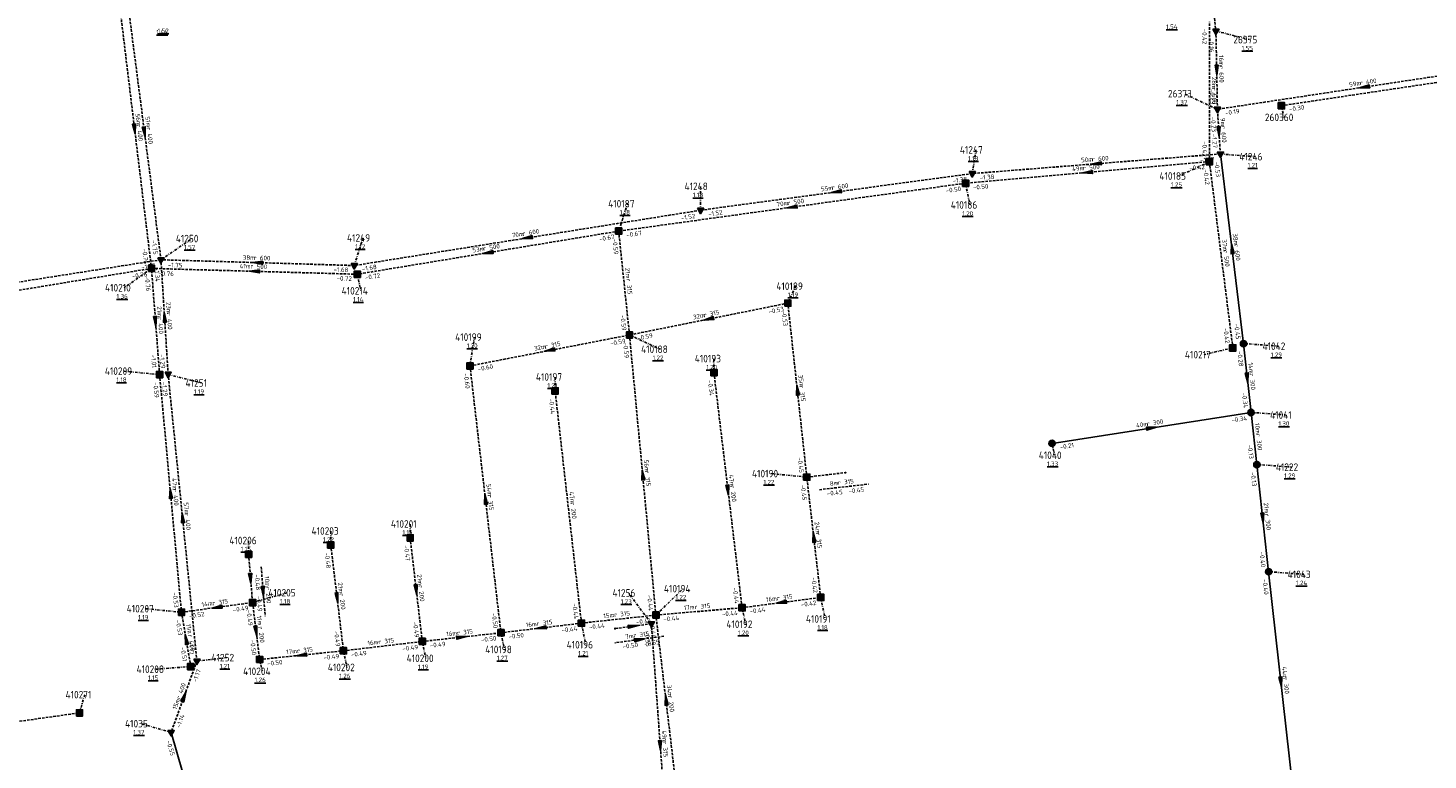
# Model space of a CAD drawing. Extents: x 188323 to 208361, y 565368 to 574910.
# Tile 168 of 256: x 202520 to 202799, y 569338 to 569483. Entities that reach past the tile are written whole.
import ezdxf

# ---------------------------------------------------------------- set-up
doc = ezdxf.new("R2010")
doc.units = 0
doc.linetypes.add('DASHDOT', pattern=[1, 0.5, -0.25, 0, -0.25])
doc.linetypes.add('DASHED', pattern=[0.75, 0.5, -0.25])
doc.layers.get('0').update_dxf_attribs({"linetype": 'CONTINUOUS'})
for name, color, linetype in [('RIO-AFM', 7, 'CONTINUOUS'), ('RIO-BOK', 7, 'CONTINUOUS'), ('RIO-DET', 7, 'CONTINUOUS'), ('RIO-KNP', 7, 'CONTINUOUS'), ('RIO-KNR', 7, 'CONTINUOUS'), ('RIO-LAG_0B', 7, 'CONTINUOUS'), ('RIO-LAG_1B', 7, 'DASHED'), ('RIO-LAG_2B', 7, 'DASHED'), ('RIO-LEN', 7, 'CONTINUOUS'), ('RIO-MVD', 1, 'CONTINUOUS'), ('RIO-VRB', 6, 'DASHDOT'), ('RIO-VRH', 7, 'CONTINUOUS')]:
    doc.layers.add(name, color=color, linetype=linetype)
doc.styles.add('RIO-TXT', font='isocp.shx')

# ---------------------------------------------------------------- blocks, each defined once
blk = doc.blocks.new('L_VHR')
blk.add_lwpolyline([(-0.5, 0), (0.5, 0), (-0.5, 0.15), (-0.5, -0.15), (0.5, 0)])
blk = doc.blocks.new('K_IPR')
blk.add_lwpolyline([(-0.5, -0.5), (0.5, -0.5), (0.5, 0.5), (-0.5, 0.5)], close=True)
blk.add_solid([(-0.5, 0.5), (0.5, 0.5), (-0.5, -0.5), (0.5, -0.5)])
at = {"style": 'RIO-TXT', "flags": 1}
blk.add_attdef('KNOOPNAAM', (2, 2), '', height=1, dxfattribs=at)
blk = doc.blocks.new('K_IPD')
blk.add_lwpolyline([(-0.496027, 0.307994), (0.503973, 0.307994), (0.003973, -0.558031)], close=True)
blk.add_solid([(-0.496027, 0.307994), (0.503973, 0.307994), (0.003973, -0.558031)])
at = {"style": 'RIO-TXT', "flags": 1}
blk.add_attdef('KNOOPNAAM', (2, 2), '', height=1, dxfattribs=at)
blk = doc.blocks.new('K_FIC')
blk.add_circle((0, 0), 0.0625)
at = {"style": 'RIO-TXT', "flags": 1}
blk.add_attdef('KNOOPNAAM', (2, 2), '', height=1, dxfattribs=at)
blk = doc.blocks.new('K_IPG')
blk.add_circle((0, 0), 0.5)
for points in [[(0, 0), (-0.5, 0), (-0.433013, 0.25)], [(0, 0), (-0.433013, -0.25), (-0.5, 0)], [(0, 0), (-0.433013, 0.25), (-0.25, 0.433013)], [(0, 0), (-0.25, -0.433013), (-0.433013, -0.25)], [(0, 0), (-0.25, 0.433013), (0, 0.5)], [(0, 0), (0, -0.5), (-0.25, -0.433013)], [(0, 0), (0, 0.5), (0.25, 0.433013)], [(0, 0), (0.25, 0.433013), (0.433013, 0.25)], [(0, 0), (0.433013, 0.25), (0.5, 0)], [(0, 0), (0.5, 0), (0.433013, -0.25)], [(0, 0), (0.433013, -0.25), (0.25, -0.433013)], [(0, 0), (0.25, -0.433013), (0, -0.5)]]:
    blk.add_solid(points)
at = {"style": 'RIO-TXT', "flags": 1}
blk.add_attdef('KNOOPNAAM', (2, 2), '', height=1, dxfattribs=at)
blk = doc.blocks.new('643_04______410190____410216_')
at = {"layer": 'RIO-LAG_1B'}
blk.add_line((0, 0), (9.758, 1.102), dxfattribs=at)
at = {"layer": 'RIO-AFM', "style": 'RIO-TXT'}
blk.add_text('r 315', height=0.9, rotation=6.4457, dxfattribs=at).set_placement((3.7497, 0.9269))
at = {"layer": 'RIO-BOK', "style": 'RIO-TXT'}
for p in [(5.8408, -0.749), (1.5481, -1.234)]:
    blk.add_text('-0.45', height=0.9, rotation=6.4457, dxfattribs=at).set_placement(p)
at = {"layer": 'RIO-LEN', "style": 'RIO-TXT'}
blk.add_text('8m', height=0.9, rotation=6.4457, dxfattribs=at).set_placement((2.14, 0.745))
blk = doc.blocks.new('644_04______410206____410205_')
at = {"layer": 'RIO-LAG_1B'}
blk.add_line((0, 0), (0.815, -9.788), dxfattribs=at)
at = {"layer": 'RIO-VRH', "xscale": 2, "yscale": 2, "zscale": 2, "rotation": 274.7375}
blk.add_blockref('L_VHR', (0.4075, -4.894), dxfattribs=at)
at = {"layer": 'RIO-AFM', "style": 'RIO-TXT'}
blk.add_text('r 200', height=0.9, rotation=274.7375, dxfattribs=at).set_placement((0.8389, -4.0449))
at = {"layer": 'RIO-BOK', "style": 'RIO-TXT'}
for s, p in [('-0.48', (-1.2789, -1.5112)), ('-0.49', (-0.9199, -5.8173))]:
    blk.add_text(s, height=0.9, rotation=274.7375, dxfattribs=at).set_placement(p)
at = {"layer": 'RIO-LEN', "style": 'RIO-TXT'}
blk.add_text('10m', height=0.9, rotation=274.7375, dxfattribs=at).set_placement((0.6595, -1.8923))
blk = doc.blocks.new('676_04______41256_____41257_')
at = {"layer": 'RIO-LAG_2B'}
blk.add_line((0, 0), (-9.735, -1.298), dxfattribs=at)
at = {"layer": 'RIO-VRH', "xscale": 2, "yscale": 2, "zscale": 2, "rotation": 367.5731}
blk.add_blockref('L_VHR', (-4.8675, -0.649), dxfattribs=at)
at = {"layer": 'RIO-AFM', "style": 'RIO-TXT'}
blk.add_text('r 315', height=0.9, rotation=367.5731, dxfattribs=at).set_placement((-6.0044, -0.2951))
at = {"layer": 'RIO-BOK', "style": 'RIO-TXT'}
for s, p in [('-0.50', (-8.1621, -2.5003)), ('-0.55', (-3.8792, -1.9281))]:
    blk.add_text(s, height=0.9, rotation=367.5731, dxfattribs=at).set_placement(p)
at = {"layer": 'RIO-LEN', "style": 'RIO-TXT'}
blk.add_text('7m', height=0.9, rotation=367.5731, dxfattribs=at).set_placement((-7.6101, -0.5097))

msp = doc.modelspace()

# ---------------------------------------------------------------- linework, layer by layer
at = {"layer": 'RIO-LAG_0B'}
for p, q in [((202761.792, 569420.672), (202757.184, 569458.432)), ((202763.296, 569406.976), (202761.792, 569420.672)), ((202723.696, 569400.832), (202763.296, 569406.976)), ((202763.296, 569406.976), (202764.448, 569396.608)), ((202764.448, 569396.608), (202766.8, 569375.296)), ((202766.8, 569375.296), (202771.696, 569331.392)), ((202548.4, 569343.296), (202554.496, 569322.368))]:
    msp.add_line(p, q, dxfattribs=at)
at = {"layer": 'RIO-LAG_1B'}
for p, q in [((202537.776, 569491.136), (202544.496, 569435.648)), ((202755.008, 569456.896), (202755.008, 569484.736)), ((202769.344, 569468.032), (202841.104, 569478.784)), ((202755.008, 569456.896), (202706.48, 569452.608)), ((202759.664, 569419.84), (202755.008, 569456.896)), ((202706.48, 569452.608), (202637.456, 569443.072)), ((202637.456, 569443.072), (202585.456, 569434.496)), ((202637.456, 569443.072), (202639.616, 569422.4)), ((202474.464, 569424.128), (202544.496, 569435.648)), ((202546.112, 569414.528), (202544.496, 569435.648)), ((202544.496, 569435.648), (202585.456, 569434.496)), ((202671.12, 569428.736), (202639.616, 569422.4)), ((202674.896, 569394.112), (202671.12, 569428.736)), ((202607.872, 569416.256), (202639.616, 569422.4)), ((202639.616, 569422.4), (202644.864, 569366.656)), ((202607.872, 569416.256), (202614.032, 569363.136)), ((202546.112, 569414.528), (202550.464, 569367.232)), ((202656.416, 569414.912), (202662.016, 569368.128)), ((202630.048, 569365.056), (202624.816, 569411.264)), ((202674.896, 569394.112), (202682.592, 569395.008)), ((202677.664, 569370.176), (202674.896, 569394.112)), ((202595.968, 569382.016), (202598.384, 569361.408)), ((202580.176, 569380.608), (202582.688, 569359.552)), ((202563.824, 569378.752), (202564.608, 569369.152)), ((202550.464, 569367.232), (202564.608, 569369.152)), ((202564.608, 569369.152), (202566.016, 569357.824)), ((202644.864, 569366.656), (202662.016, 569368.128)), ((202662.016, 569368.128), (202677.664, 569370.176)), ((202550.464, 569367.232), (202552.304, 569356.416)), ((202630.048, 569365.056), (202644.864, 569366.656)), ((202648.864, 569332.8), (202644.864, 569366.656)), ((202598.384, 569361.408), (202614.032, 569363.136)), ((202630.048, 569365.056), (202614.032, 569363.136)), ((202566.016, 569357.824), (202582.688, 569359.552)), ((202582.688, 569359.552), (202598.384, 569361.408)), ((202495.984, 569342.4), (202530.176, 569347.2))]:
    msp.add_line(p, q, dxfattribs=at)
at = {"layer": 'RIO-LAG_2B'}
for p, q in [((202752.304, 569519.744), (202756.304, 569482.88)), ((202546.384, 569437.376), (202539.808, 569488.32)), ((202756.608, 569467.328), (202756.304, 569482.88)), ((202815.168, 569476.16), (202756.608, 569467.328)), ((202757.184, 569458.432), (202756.608, 569467.328)), ((202757.184, 569458.432), (202707.824, 569454.528)), ((202707.824, 569454.528), (202653.744, 569447.232)), ((202653.744, 569447.232), (202584.848, 569436.224)), ((202546.384, 569437.376), (202473.744, 569425.984)), ((202584.848, 569436.224), (202546.384, 569437.376)), ((202547.808, 569414.592), (202546.384, 569437.376)), ((202553.536, 569357.504), (202547.808, 569414.592)), ((202643.968, 569364.928), (202636.736, 569363.968)), ((202643.968, 569364.928), (202647.504, 569316.416)), ((202553.536, 569357.504), (202548.4, 569343.296))]:
    msp.add_line(p, q, dxfattribs=at)
at = {"layer": 'RIO-VRB'}
for p, q in [((202756.31, 569482.91), (202762.9582, 569481.19)), ((202756.6, 569467.3), (202749.951, 569470.4179)), ((202769.34, 569468.04), (202769.8735, 569465.7116)), ((202707.83, 569454.53), (202708.5371, 569459.2432)), ((202757.19, 569458.42), (202764.1575, 569457.8913)), ((202755.01, 569456.88), (202748.8842, 569454.0402)), ((202653.75, 569447.21), (202653.7494, 569451.985)), ((202706.48, 569452.58), (202707.3606, 569448.282)), ((202637.46, 569443.05), (202639.1952, 569448.5192)), ((202546.39, 569437.35), (202552.5169, 569441.5878)), ((202584.85, 569436.25), (202586.5852, 569441.7192)), ((202544.49, 569435.65), (202539.072, 569431.8002)), ((202585.45, 569434.51), (202586.1571, 569431.1968)), ((202671.12, 569428.75), (202672.6572, 569432.1132)), ((202607.87, 569416.28), (202608.7506, 569421.978)), ((202639.61, 569422.4), (202645.7369, 569419.5622)), ((202759.67, 569419.86), (202753.9621, 569418.4802)), ((202761.8, 569420.7), (202768.7675, 569420.1713)), ((202656.42, 569414.93), (202656.4197, 569417.705)), ((202546.11, 569414.51), (202539.035, 569415.2078)), ((202547.81, 569414.57), (202554.4582, 569412.85)), ((202624.81, 569411.28), (202624.8097, 569414.055)), ((202763.3, 569407), (202770.2675, 569406.4713)), ((202723.7, 569400.8), (202724.2335, 569398.4716)), ((202764.45, 569396.63), (202771.4175, 569396.1013)), ((202674.89, 569394.12), (202667.815, 569394.8178)), ((202595.96, 569382.03), (202595.9597, 569384.805)), ((202580.17, 569380.63), (202580.1697, 569383.405)), ((202563.82, 569378.73), (202563.8197, 569381.505)), ((202766.8, 569375.3), (202773.7675, 569374.7713)), ((202564.61, 569369.18), (202571.5775, 569371.1087)), ((202643.96, 569364.95), (202639.411, 569371.0687)), ((202644.87, 569366.67), (202650.2894, 569371.9181)), ((202550.46, 569367.23), (202543.385, 569367.9278)), ((202662.01, 569368.15), (202662.7171, 569364.8368)), ((202677.66, 569370.2), (202678.5406, 569365.902)), ((202614.03, 569363.13), (202614.7371, 569359.8168)), ((202630.05, 569365.05), (202630.9306, 569360.752)), ((202582.69, 569359.56), (202583.3971, 569356.2468)), ((202598.38, 569361.38), (202599.0871, 569358.0668)), ((202553.54, 569357.5), (202559.615, 569358.2)), ((202566.02, 569357.8), (202566.5535, 569355.4716)), ((202552.31, 569356.42), (202545.3429, 569355.8891)), ((202530.17, 569347.23), (202531.2214, 569350.8197)), ((202548.4, 569343.3), (202542.417, 569345.0531))]:
    msp.add_line(p, q, dxfattribs=at)

# ---------------------------------------------------------------- block references
at = {"layer": 'RIO-DET'}
for name, p in [('643_04______410190____410216_', (202677.392, 569391.616)), ('644_04______410206____410205_', (202566.32, 569376.256)), ('676_04______41256_____41257_', (202646.464, 569362.432))]:
    msp.add_blockref(name, p, dxfattribs=at)
at = {"layer": 'RIO-KNP', "xscale": 1.25, "yscale": 1.25, "zscale": 1.25}
for name, p in [('K_IPD', (202756.304, 569482.88)), ('K_IPR', (202769.344, 569468.032)), ('K_IPD', (202756.608, 569467.328)), ('K_IPR', (202755.008, 569456.896)), ('K_IPD', (202757.184, 569458.432)), ('K_IPD', (202707.824, 569454.528)), ('K_IPR', (202706.48, 569452.608)), ('K_IPD', (202653.744, 569447.232)), ('K_IPR', (202637.456, 569443.072)), ('K_IPD', (202546.384, 569437.376)), ('K_IPR', (202544.496, 569435.648)), ('K_IPD', (202584.848, 569436.224)), ('K_IPR', (202585.456, 569434.496)), ('K_IPR', (202671.12, 569428.736)), ('K_IPR', (202639.616, 569422.4)), ('K_IPG', (202761.792, 569420.672)), ('K_IPR', (202759.664, 569419.84)), ('K_IPR', (202607.872, 569416.256)), ('K_IPR', (202656.416, 569414.912)), ('K_IPR', (202546.112, 569414.528)), ('K_IPD', (202547.808, 569414.592)), ('K_IPR', (202624.816, 569411.264)), ('K_IPG', (202763.296, 569406.976)), ('K_IPG', (202723.696, 569400.832)), ('K_IPG', (202764.448, 569396.608)), ('K_IPR', (202674.896, 569394.112)), ('K_FIC', (202682.592, 569395.008)), ('K_IPR', (202595.968, 569382.016)), ('K_IPR', (202563.824, 569378.752)), ('K_IPR', (202580.176, 569380.608)), ('K_IPG', (202766.8, 569375.296)), ('K_IPR', (202677.664, 569370.176)), ('K_IPR', (202564.608, 569369.152)), ('K_IPR', (202662.016, 569368.128)), ('K_IPR', (202550.464, 569367.232)), ('K_IPR', (202630.048, 569365.056)), ('K_IPD', (202643.968, 569364.928)), ('K_IPR', (202644.864, 569366.656)), ('K_IPR', (202614.032, 569363.136)), ('K_FIC', (202636.736, 569363.968)), ('K_IPR', (202582.688, 569359.552)), ('K_IPR', (202598.384, 569361.408)), ('K_IPR', (202552.304, 569356.416)), ('K_IPD', (202553.536, 569357.504)), ('K_IPR', (202566.016, 569357.824)), ('K_IPR', (202530.176, 569347.2)), ('K_IPD', (202548.4, 569343.296))]:
    msp.add_blockref(name, p, dxfattribs=at)
at = {"layer": 'RIO-VRH', "xscale": 2, "yscale": 2, "zscale": 2}
for p, rotation in [((202756.455, 569475.105), 271.0733), ((202785.885, 569471.715), 188.5725), ((202541.13, 569463.395), 276.9135), ((202543.1, 569462.82), 277.3686), ((202756.895, 569462.86), 273.8099), ((202730.745, 569454.73), 185.063), ((202732.51, 569456.475), 184.5056), ((202680.79, 569450.87), 187.7076), ((202671.97, 569447.815), 187.8607), ((202619.3, 569441.73), 189.0375), ((202759.495, 569439.56), 96.9763), ((202611.455, 569438.78), 189.3238), ((202564.97, 569435.08), 538.4059), ((202565.62, 569436.8), 178.3619), ((202547.1, 569425.96), 93.5757), ((202545.3, 569425.08), 274.3907), ((202655.365, 569425.575), 191.3927), ((202623.74, 569419.34), 190.9125), ((202673.005, 569411.435), 96.2215), ((202762.55, 569413.85), 276.2568), ((202743.5, 569403.9), 8.8974), ((202642.24, 569394.535), 455.4003), ((202548.285, 569390.87), 455.2653), ((202610.95, 569389.705), 456.6194), ((202659.215, 569391.54), 276.8227), ((202550.675, 569386.035), 95.742), ((202765.625, 569385.965), 276.2956), ((202676.275, 569382.16), 96.614), ((202564.215, 569373.955), 274.7375), ((202581.43, 569370.095), 276.8286), ((202597.17, 569371.705), 276.6925), ((202557.535, 569368.205), 187.8457), ((202669.835, 569369.175), 187.462), ((202551.385, 569361.825), 459.7195), ((202565.315, 569363.49), 277.0714), ((202606.205, 569362.255), 6.3797), ((202622.04, 569364.09), 186.8336), ((202640.35, 569364.47), 367.5731), ((202574.355, 569358.68), 186.0263), ((202769.25, 569353.35), 276.3773), ((202550.97, 569350.4), 430.0941), ((202646.865, 569349.725), 96.7231), ((202645.73, 569340.675), 274.179)]:
    msp.add_blockref('L_VHR', p, dxfattribs=dict(at, rotation=rotation))

# ---------------------------------------------------------------- texts
at = {"layer": 'RIO-AFM', "style": 'RIO-TXT'}
for s, rotation, p in [('r 600', 271.0733, (202756.9443, 569475.9248)), ('r 500', 270.0296, (202755.513, 569471.6254)), ('r 400', 368.5724, (202785.0061, 569472.1066)), ('r 400', 276.9135, (202541.546, 569464.2618)), ('r 400', 277.3686, (202543.5077, 569463.6897)), ('r 600', 273.8099, (202757.3244, 569463.9714)), ('r 600', 364.5056, (202731.6618, 569456.9249)), ('r 500', 365.063, (202729.8924, 569455.1714)), ('r 600', 367.7076, (202679.9177, 569451.2734)), ('r 500', 367.8607, (202671.0956, 569448.2208)), ('r 600', 369.0375, (202618.4177, 569442.1178)), ('r 500', 369.3238, (202610.5716, 569439.1581)), ('r 600', 276.9763, (202759.9044, 569440.4266)), ('r 600', 358.3619, (202564.8244, 569437.3346)), ('r 500', 277.1829, (202757.7461, 569439.2378)), ('r 500', 358.4059, (202564.1739, 569435.6148)), ('r 315', 275.9525, (202638.9544, 569433.5836)), ('r 400', 273.5757, (202547.5553, 569426.8003)), ('r 315', 371.3927, (202654.4698, 569425.9145)), ('r 400', 274.3907, (202545.7428, 569425.927)), ('r 315', 10.9125, (202622.8498, 569419.6776)), ('r 300', 276.2568, (202762.9626, 569414.7107)), ('r 315', 276.2215, (202673.4248, 569412.296)), ('r 300', 8.8974, (202742.6223, 569404.2687)), ('r 300', 276.3365, (202764.2854, 569402.676)), ('r 315', 275.4003, (202642.6788, 569395.3906)), ('r 400', 275.2653, (202548.7231, 569391.7243)), ('r 315', 276.6194, (202611.3697, 569390.5697)), ('r 200', 276.8227, (202659.6296, 569392.406)), ('r 200', 276.4751, (202627.8497, 569389.028)), ('r 400', 275.7419, (202551.1091, 569386.8934)), ('r 300', 276.2956, (202766.0395, 569386.8258)), ('r 315', 276.614, (202676.6855, 569383.0236)), ('r 200', 276.8286, (202581.8364, 569370.9597)), ('r 200', 276.6925, (202597.5783, 569372.5688)), ('r 315', 7.462, (202668.9667, 569369.5655)), ('r 315', 7.8457, (202556.664, 569368.5897)), ('r 315', 4.9346, (202652.5897, 569367.8384)), ('r 315', 366.8336, (202621.1752, 569364.4946)), ('r 315', 6.2377, (202636.6004, 569366.269)), ('r 400', 279.7195, (202551.7441, 569362.7085)), ('r 200', 277.0714, (202565.7147, 569364.356)), ('r 315', 6.3797, (202605.3443, 569362.6619)), ('r 315', 6.0263, (202573.4967, 569359.0922)), ('r 315', 6.6159, (202589.6728, 569360.8733)), ('r 300', 276.3773, (202769.6704, 569354.2125)), ('r 400', 430.0941, (202550.22, 569349.8095)), ('r 200', 276.7231, (202647.2771, 569350.5894)), ('r 315', 274.179, (202646.1846, 569341.521))]:
    msp.add_text(s, height=0.9, rotation=rotation, dxfattribs=at).set_placement(p)
at = {"layer": 'RIO-BOK', "style": 'RIO-TXT'}
for s, rotation, p in [('-0.42', 270.0296, (202753.6014, 569483.3488)), ('-0.16', 271.0733, (202754.9371, 569481.4836)), ('-0.23', 271.0733, (202755.1314, 569471.3735)), ('-0.23', 273.8099, (202755.2968, 569465.8097)), ('-0.19', 368.5724, (202758.1936, 569466.1253)), ('-0.30', 8.5112, (202770.9316, 569466.8626)), ('-0.42', 270.0296, (202753.6236, 569460.9788)), ('-1.27', 273.8099, (202755.5243, 569462.4183)), ('-1.27', 364.5056, (202753.211, 569456.731)), ('-1.38', 364.5056, (202709.3363, 569453.2453)), ('-0.42', 365.063, (202751.0476, 569455.1518)), ('-0.42', 277.1829, (202753.7968, 569455.3156)), ('-0.53', 276.9763, (202755.9711, 569456.8599)), ('-0.50', 367.8607, (202702.6042, 569450.6735)), ('-1.38', 367.7076, (202703.951, 569452.6245)), ('-0.50', 365.063, (202707.9987, 569451.31)), ('-1.52', 369.0375, (202649.9147, 569445.2245)), ('-1.52', 367.7076, (202655.3257, 569446.0114)), ('-0.67', 367.8607, (202639.0389, 569441.8556)), ('-1.75', 277.3686, (202544.5061, 569441.2403)), ('-0.67', 369.3238, (202633.6362, 569441.0346)), ('-0.59', 275.9525, (202636.2135, 569441.512)), ('-0.76', 276.9135, (202542.6399, 569439.5557)), ('-0.76', 9.3499, (202540.6708, 569433.6022)), ('-1.75', 368.9029, (202542.5499, 569435.3759)), ('-1.34', 273.5757, (202545.0807, 569435.865)), ('-0.76', 358.4059, (202545.8512, 569434.2125)), ('-1.75', 358.3619, (202547.7501, 569435.9114)), ('-1.68', 358.3619, (202580.7122, 569434.9896)), ('-1.68', 369.0375, (202586.4531, 569435.0883)), ('-0.76', 274.3907, (202543.202, 569434.1465)), ('-0.72', 358.4059, (202581.3131, 569433.248)), ('-0.72', 369.3238, (202587.0589, 569433.3563)), ('-0.53', 371.3927, (202667.374, 569426.5851)), ('-0.53', 276.2215, (202669.8807, 569427.2061)), ('-0.59', 275.9525, (202637.8035, 569426.334)), ('-0.42', 277.1829, (202757.7899, 569423.7552)), ('-0.45', 276.9763, (202759.9343, 569424.6025)), ('-0.59', 10.9125, (202635.8484, 569420.2489)), ('-0.59', 275.4003, (202638.3487, 569420.8741)), ('-0.59', 371.3927, (202641.2595, 569421.3052)), ('-1.01', 274.3907, (202544.4116, 569418.4922)), ('-1.29', 273.5757, (202546.1695, 569418.5752)), ('-0.28', 276.2568, (202760.5616, 569419.1554)), ('-0.60', 10.9125, (202609.5095, 569415.1703)), ('-0.59', 275.2653, (202544.8451, 569412.987)), ('-1.29', 275.7419, (202546.5578, 569413.0366)), ('-0.60', 276.6194, (202606.6414, 569414.7276)), ('-0.34', 276.8227, (202655.197, 569413.3732)), ('-0.44', 276.4751, (202623.5775, 569409.7307)), ('-0.34', 276.2568, (202761.4682, 569410.9241)), ('-0.34', 8.8974, (202759.4653, 569404.9826)), ('-0.21', 8.8974, (202725.2995, 569399.6334)), ('-0.13', 276.3365, (202762.6106, 569400.5511)), ('-0.45', 276.2215, (202673.0739, 569398.0465)), ('-0.13', 276.2956, (202763.2127, 569395.0845)), ('-0.45', 276.614, (202673.6613, 569392.5677)), ('-0.48', 276.8286, (202578.9471, 569379.0731)), ('-0.47', 276.6925, (202594.7334, 569380.476)), ('-0.40', 276.2956, (202764.9704, 569379.2226)), ('-0.42', 276.614, (202675.8102, 569374.1134)), ('-0.40', 276.3773, (202765.5649, 569373.7528)), ('-0.53', 275.2653, (202548.7176, 569371.187)), ('-0.44', 276.8227, (202660.1605, 569372.0583)), ('-0.49', 7.8457, (202560.7386, 569367.2332)), ('-0.44', 276.4751, (202628.2239, 569368.9686)), ('-0.44', 275.4003, (202643.1237, 569370.6234)), ('-0.44', 7.462, (202663.5798, 569366.9437)), ('-0.42', 7.462, (202673.7757, 569368.2792)), ('-0.53', 279.7195, (202549.3172, 569365.6134)), ('-0.52', 7.8457, (202552.0378, 569366.0342)), ('-0.49', 277.0714, (202563.3937, 569367.6179)), ('-0.49', 276.6925, (202596.5228, 569365.2901)), ('-0.50', 276.6194, (202612.1984, 569367.0453)), ('-0.44', 6.2377, (202640.9459, 569364.8327)), ('-0.44', 276.7231, (202643.6443, 569365.1153)), ('-0.44', 4.9346, (202646.385, 569365.3956)), ('-0.44', 4.9346, (202658.0446, 569366.4024)), ('-0.49', 276.8286, (202580.8238, 569363.4655)), ('-0.50', 6.3797, (202610.1102, 569361.283)), ('-0.50', 366.8336, (202615.5872, 569361.9075)), ('-0.44', 366.8336, (202626.1448, 569363.1796)), ('-0.44', 6.2377, (202631.5936, 569363.8104)), ('-0.55', 274.179, (202642.6664, 569363.4513)), ('-0.51', 279.7195, (202550.2428, 569360.2253)), ('-1.17', 275.7419, (202551.771, 569361.4433)), ('-0.50', 277.0714, (202564.1312, 569361.6967)), ('-0.49', 6.6159, (202584.2418, 569358.3306)), ('-0.49', 6.6159, (202594.4682, 569359.5169)), ('-0.49', 6.3797, (202599.9267, 569360.1442)), ('-0.50', 6.0263, (202567.559, 569356.5547)), ('-0.49', 6.0263, (202578.7588, 569357.7372)), ('-1.17', 430.0941, (202553.4544, 569353.1707)), ('-1.14', 430.0941, (202550.1923, 569344.1408)), ('-0.55', 286.2782, (202547.4494, 569341.5634))]:
    msp.add_text(s, height=0.9, rotation=rotation, dxfattribs=at).set_placement(p)
at = {"layer": 'RIO-KNR', "style": 'RIO-TXT'}
for s, p in [('26375', (202759.7707, 569480.44)), ('26373', (202746.7635, 569469.6679)), ('260360', (202766.0485, 569464.9616)), ('41247', (202705.3496, 569458.4932)), ('41246', (202760.97, 569457.1413)), ('410185', (202745.0592, 569453.2902)), ('41248', (202650.5619, 569451.235)), ('410187', (202635.3702, 569447.7692)), ('410186', (202703.5356, 569447.532)), ('41250', (202549.3294, 569440.8378)), ('41249', (202583.3977, 569440.9692)), ('410210', (202535.247, 569431.0502)), ('410214', (202582.3321, 569430.4468)), ('410189', (202668.8322, 569431.3632)), ('410199', (202604.9256, 569421.228)), ('41042', (202765.58, 569419.4213)), ('410188', (202641.9119, 569418.8122)), ('410193', (202652.5947, 569416.955)), ('410217', (202750.1371, 569417.7302)), ('410209', (202535.21, 569414.4578)), ('41251', (202551.2707, 569412.1)), ('410197', (202620.9847, 569413.305)), ('41041', (202767.08, 569405.7213)), ('41040', (202721.046, 569397.7216)), ('41222', (202768.23, 569395.3513)), ('410190', (202663.99, 569394.0678)), ('410201', (202592.1347, 569384.055)), ('410206', (202559.9947, 569380.755)), ('410203', (202576.3447, 569382.655)), ('41043', (202770.58, 569374.0213)), ('410205', (202567.7525, 569370.3587)), ('41256', (202636.2235, 569370.3187)), ('410194', (202646.4644, 569371.1681)), ('410207', (202539.56, 569367.1778)), ('410192', (202658.8921, 569364.0868)), ('410191', (202674.7156, 569365.152)), ('410198', (202610.9121, 569359.0668)), ('410196', (202627.1056, 569360.002)), ('41252', (202556.4275, 569357.45)), ('410202', (202579.5721, 569355.4968)), ('410200', (202595.2621, 569357.3168)), ('410208', (202541.5179, 569355.1391)), ('410204', (202562.7285, 569354.7216)), ('410271', (202527.3964, 569350.0697)), ('41035', (202539.2295, 569344.3031))]:
    msp.add_text(s, height=1.5, dxfattribs=at).set_placement(p)
at = {"layer": 'RIO-LEN', "style": 'RIO-TXT'}
for s, rotation, p in [('16m', 271.0733, (202756.9028, 569478.0844)), ('28m', 270.0296, (202755.5109, 569473.7854)), ('59m', 368.5724, (202782.8705, 569471.7832)), ('56m', 276.9135, (202541.285, 569466.4059)), ('51m', 277.3686, (202543.2296, 569465.8318)), ('9m', 273.8099, (202757.216, 569465.5878)), ('50m', 364.5056, (202729.5085, 569456.7539)), ('49m', 365.063, (202727.741, 569454.9794)), ('55m', 367.7076, (202677.7774, 569450.9823)), ('70m', 367.8607, (202668.9561, 569447.924)), ('70m', 369.0375, (202616.2848, 569441.7771)), ('37m', 277.1829, (202757.475, 569441.3807)), ('38m', 276.9763, (202759.641, 569442.5705)), ('38m', 358.3619, (202562.6652, 569437.395)), ('53m', 369.3238, (202608.4404, 569438.8067)), ('41m', 358.4059, (202562.0147, 569435.6736)), ('21m', 275.9525, (202638.7294, 569435.7318)), ('21m', 274.3907, (202545.5764, 569428.0806)), ('23m', 273.5757, (202547.4196, 569428.956)), ('32m', 371.3927, (202652.3526, 569425.4865)), ('32m', 10.9125, (202620.7288, 569419.2686)), ('14m', 276.2568, (202762.7262, 569416.8577)), ('35m', 276.2215, (202673.1897, 569414.4432)), ('40m', 8.8974, (202740.4883, 569403.9346)), ('10m', 276.3365, (202764.046, 569404.8227)), ('56m', 275.4003, (202642.4744, 569397.5409)), ('47m', 275.2653, (202548.5238, 569393.8751)), ('47m', 276.8227, (202659.372, 569394.5505)), ('54m', 276.6194, (202611.1196, 569392.7152)), ('47m', 276.4751, (202627.6051, 569391.1741)), ('57m', 275.7419, (202550.8919, 569389.0424)), ('21m', 276.2956, (202765.8016, 569388.9727)), ('24m', 276.614, (202676.4357, 569385.1691)), ('21m', 276.6925, (202597.3255, 569374.714)), ('21m', 276.8286, (202581.5785, 569373.1043)), ('14m', 7.8457, (202554.5243, 569368.2948)), ('17m', 4.9346, (202650.4377, 569367.6526)), ('16m', 7.462, (202666.825, 569369.285)), ('11m', 277.0714, (202565.4477, 569366.4994)), ('16m', 366.8336, (202619.0307, 569364.2362)), ('15m', 6.2377, (202634.4532, 569366.0343)), ('11m', 279.7195, (202551.3784, 569364.8374)), ('16m', 6.3797, (202603.1976, 569362.4218)), ('17m', 6.0263, (202571.3487, 569358.8654)), ('16m', 6.6159, (202587.5271, 569360.6244)), ('44m', 276.3773, (202769.4294, 569356.359)), ('34m', 276.7231, (202647.0231, 569352.7344)), ('15m', 430.0941, (202549.4861, 569347.778)), ('49m', 274.179, (202646.0261, 569343.6752))]:
    msp.add_text(s, height=0.9, rotation=rotation, dxfattribs=at).set_placement(p)
at = {"layer": 'RIO-MVD', "style": 'RIO-TXT'}
for s, p in [('%%U1.44', (202545.4676, 569482.2223)), ('%%U1.52', (202545.7234, 569482.485)), ('%%U1.54', (202746.395, 569483.2978)), ('%%U1.55', (202761.4282, 569479.04)), ('%%U1.37', (202748.421, 569468.2679)), ('%%U1.18', (202707.0071, 569457.0932)), ('%%U1.21', (202762.6275, 569455.7413)), ('%%U1.25', (202747.3542, 569451.8902)), ('%%U1.18', (202652.2194, 569449.835)), ('%%U1.18', (202637.6652, 569446.3692)), ('%%U1.20', (202705.8306, 569446.132)), ('%%U1.57', (202550.9869, 569439.4378)), ('%%U1.12', (202585.0552, 569439.5692)), ('%%U1.36', (202537.542, 569429.6502)), ('%%U1.14', (202584.6271, 569429.0468)), ('%%U1.19', (202671.1272, 569429.9632)), ('%%U1.20', (202607.2206, 569419.828)), ('%%U1.22', (202644.2069, 569417.4122)), ('%%U1.29', (202767.2375, 569418.0213)), ('%%U1.20', (202654.8897, 569415.555)), ('%%U1.18', (202537.505, 569413.0578)), ('%%U1.21', (202623.2797, 569411.905)), ('%%U1.19', (202552.9282, 569410.7)), ('%%U1.30', (202768.7375, 569404.3213)), ('%%U1.33', (202722.7035, 569396.3216)), ('%%U1.22', (202666.285, 569392.6678)), ('%%U1.29', (202769.8875, 569393.9513)), ('%%U1.22', (202578.6397, 569381.255)), ('%%U1.19', (202594.4297, 569382.655)), ('%%U1.15', (202562.2897, 569379.355)), ('%%U1.24', (202772.2375, 569372.6213)), ('%%U1.22', (202648.7594, 569369.7681)), ('%%U1.18', (202570.0475, 569368.9587)), ('%%U1.23', (202637.881, 569368.9187)), ('%%U1.19', (202541.855, 569365.7778)), ('%%U1.20', (202661.1871, 569362.6868)), ('%%U1.18', (202677.0106, 569363.752)), ('%%U1.21', (202629.4006, 569358.602)), ('%%U1.21', (202558.085, 569356.05)), ('%%U1.19', (202597.5571, 569355.9168)), ('%%U1.27', (202613.2071, 569357.6668)), ('%%U1.15', (202543.8129, 569353.7391)), ('%%U1.26', (202565.0235, 569353.3216)), ('%%U1.26', (202581.8671, 569354.0968)), ('%%U1.37', (202540.887, 569342.9031))]:
    msp.add_text(s, height=0.9, dxfattribs=at).set_placement(p)

doc.saveas('drawing.dxf')
